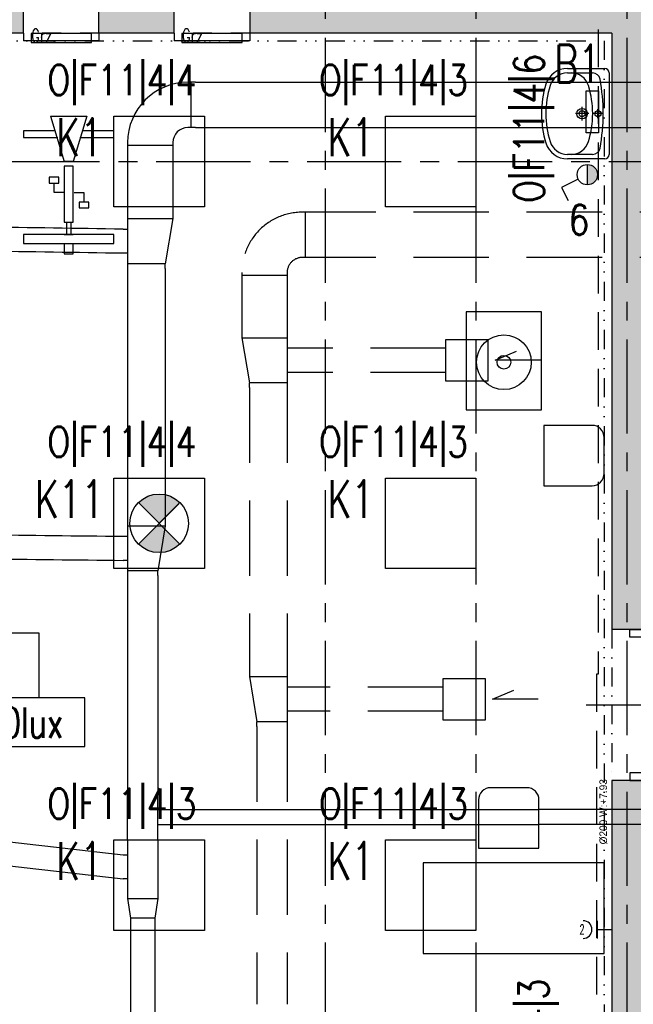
# Model space of a CAD drawing. Extents: x 41755 to 123924, y -112333 to 86187.
# Tile 186 of 256: x 100118 to 100525, y -9720 to -9067. Entities that reach past the tile are written whole.
import ezdxf
from ezdxf.enums import TextEntityAlignment as Align

# ---------------------------------------------------------------- set-up
doc = ezdxf.new("R2010")
doc.units = 0
doc.header["$LTSCALE"] = 50
for name, pattern in [('CENTER', [2, 1.25, -0.25, 0.25, -0.25]), ('DASHDOT', [1, 0.5, -0.25, 0, -0.25]), ('DASHED', [0.75, 0.5, -0.25]), ('DASHED2', [0.375, 0.25, -0.125]), ('DIVIDE', [31.75, 12.7, -6.35, 0, -6.35, 0, -6.35])]:
    doc.linetypes.add(name, pattern=pattern)
doc.layers.get('0').update_dxf_attribs({"color": 101, "linetype": 'CONTINUOUS'})
for name, color, linetype in [('-A_ELEKTR', 2, 'CONTINUOUS'), ('-A_TECHNOLOGIA', 120, 'CONTINUOUS'), ('Drz---drzwi', 5, 'CONTINUOUS'), ('E-90', 6, 'CONTINUOUS'), ('E35', 6, 'CONTINUOUS'), ('Ins-co', 2, 'CONTINUOUS'), ('Ins-went', 141, 'CONTINUOUS'), ('Okn---okna', 5, 'CONTINUOUS'), ('Opis-pom', 6, 'CONTINUOUS'), ('Opis_pom_ramka', 6, 'CONTINUOUS'), ('Os-osie glowne', 1, 'CENTER'), ('Przebicia', 4, 'CONTINUOUS'), ('Sc-beton', 7, 'CONTINUOUS'), ('Sc-beton-hatch', 86, 'CONTINUOUS'), ('Sc-nadproza kon', 5, 'DASHED2'), ('Suf-widok', 8, 'CONTINUOUS'), ('W-idok pod', 5, 'DASHED'), ('Wyp-meble', 155, 'CONTINUOUS'), ('Wyp-sanitar', 131, 'CONTINUOUS')]:
    doc.layers.add(name, color=color, linetype=linetype)
doc.styles.add('KA wymiar', font='romans.shx', dxfattribs={"width": 0.6})
doc.styles.add('ROMANS', font='romans', dxfattribs={"width": 0.85})

# ---------------------------------------------------------------- blocks, each defined once
blk = doc.blocks.new('_0630_DRZWI_90')
at = {"ltscale": 7}
for p, q in [((5, 8), (5, 98)), ((6.8, 8), (6.8, 97.98))]:
    blk.add_line(p, q, dxfattribs=at)
at = {"ltscale": 25}
for p, q in [((50, 19.7), (50, -28.9)), ((5, 8), (0, 8)), ((0, 8), (5, 8)), ((0, 0), (0, 8)), ((95, 8), (5, 8)), ((5, 8), (5, 0)), ((95, 8), (95, 0)), ((100, 8), (95, 8)), ((100, 0), (100, 8)), ((5, 0), (0, 0)), ((5, 0), (0, 0)), ((95, 0), (100, 0)), ((95, 0), (100, 0))]:
    blk.add_line(p, q, dxfattribs=at)
at = {"ltscale": 7}
blk.add_arc((5, 8), 90, 0, 90, dxfattribs=at)
blk = doc.blocks.new('umywalka_60x45')
at = {"ltscale": 25}
for p, q in [((-27, 0), (27, 0)), ((-30, -27.72), (-30, -3)), ((0, -4.5), (0, -10.5)), ((30, -3), (30, -27.72)), ((-27, -27.72), (-27, -11.03)), ((3, -7.5), (-3, -7.5)), ((27, -11.03), (27, -27.72)), ((4.5, -18), (-4.5, -18)), ((0, -13.5), (0, -22.5))]:
    blk.add_line(p, q, dxfattribs=at)
for centre, radius in [((0, -7.5), 2), ((0, -18), 3.5), ((0, -18), 2)]:
    blk.add_circle(centre, radius, dxfattribs=at)
for centre, radius, start, end in [((27, -3), 3, 0, 90), ((-27, -3), 3, 90, 180), ((-22, -11.03), 5, 100.52627, 180), ((0, -129.43), 125.43, 79.47373, 100.52627), ((22, -11.03), 5, 0, 79.47373), ((0, -73.4), 62.4, 72.6871, 107.3129), ((-15, -25.28), 12, 107.3129, 180), ((15, -25.28), 12, 0, 72.6871), ((-15, -27.72), 15, 180, 252.6871), ((-15, -27.72), 12, 180, 252.6871), ((15, -27.72), 12, 287.3129, 0), ((15, -27.72), 15, 287.3129, 0), ((0, 20.4), 62.4, 252.6871, 287.3129), ((0, 20.4), 65.4, 252.6871, 287.3129)]:
    blk.add_arc(centre, radius, start, end, dxfattribs=at)
blk = doc.blocks.new('_opis_pom_metka')
at = {"layer": 'Opis_pom_ramka'}
blk.add_lwpolyline([(-33.13, 0), (32.87, 0), (32.87, -36), (-33.13, -36)], close=True, dxfattribs=at)
at = {"style": 'KA wymiar', "width": 0.6}
blk.add_attdef('KO/', text='', height=16.8, dxfattribs=at).set_placement((3.45, -25.87), align=Align.RIGHT)
blk.add_attdef('NR', (3.8, -26.16), '', height=16.8, dxfattribs=at)
blk = doc.blocks.new('_dkjhsjhkfgh')
at = {"layer": 'Ins-went', "ltscale": 2}
for p, q in [((444.04, 1327.52), (439.04, 1327.52)), ((441.04, 1327.52), (441.04, 1297.52)), ((444.04, 1327.52), (1256.04, 1327.52)), ((444.04, 1297.52), (439.04, 1297.52)), ((444.04, 1297.52), (1256.04, 1297.52)), ((399.04, 1287.52), (399.04, 1282.52)), ((429.04, 1287.52), (429.04, 1282.52)), ((399.03, 1282.52, -3630), (399.03, 1240.12, -3630)), ((429.04, 1285.52), (399.04, 1285.52)), ((429.03, 1282.52, -3630), (429.03, 1240.12, -3630)), ((399.03, 1240.12), (399.03, 1204.12)), ((399.03, 1237.12), (429.03, 1237.12)), ((429.03, 1237.12), (424.03, 1207.12)), ((429.03, 1240.12), (429.03, 1237.12)), ((396.03, 1230.12), (399.03, 1230.12)), ((399.03, 1214.12), (396.03, 1214.12)), ((424.03, 1207.12), (399.03, 1207.12)), ((399.03, 1204.12), (399.03, 1036.42)), ((424.03, 1204.12), (424.03, 1207.12)), ((424.03, 1204.12), (424.03, 1036.42)), ((399.03, 1036.42), (399.03, 1000.42)), ((399.03, 1033.42), (424.03, 1033.42)), ((424.03, 1033.42), (419.03, 1003.42)), ((424.03, 1036.42), (424.03, 1033.42)), ((396.03, 1026.42), (399.03, 1026.42)), ((399.03, 1010.42), (396.03, 1010.42)), ((419.03, 1003.42), (399.03, 1003.42)), ((399.03, 1000.42), (399.03, 855.22)), ((419.03, 1000.42), (419.03, 1003.42)), ((419.03, 1000.42), (419.03, 855.22)), ((399.03, 825.22), (399.03, 855.22)), ((419.03, 825.22), (419.03, 855.22)), ((422.03, 845.22), (419.03, 845.22)), ((422.03, 845.22), (439.73, 845.22)), ((439.75, 845.22), (479.75, 845.22)), ((479.75, 845.22), (509.75, 845.22)), ((509.73, 845.22), (549.73, 845.22)), ((549.73, 845.22), (671.73, 845.22)), ((419.03, 835.22), (422.03, 835.22)), ((422.03, 835.22), (439.73, 835.22)), ((439.75, 835.22), (479.75, 835.22)), ((479.75, 835.22), (509.75, 835.22)), ((509.73, 835.22), (549.73, 835.22)), ((549.73, 835.22), (671.73, 835.22)), ((399.03, 825.22), (399.03, 789.22)), ((419.03, 825.22), (419.03, 789.22)), ((396.03, 815.22), (399.03, 815.22)), ((399.03, 799.22), (396.03, 799.22)), ((399.03, 789.22), (399.03, 786.22)), ((399.03, 786.22), (419.03, 786.22)), ((399.03, 786.22), (401.03, 773.22)), ((419.03, 786.22), (417.03, 773.22)), ((419.03, 789.22), (419.03, 786.22)), ((401.03, 773.22), (401.03, 769.22)), ((417.03, 773.22), (401.03, 773.22)), ((417.03, 773.22), (417.03, 769.22)), ((401.03, 769.22), (401.03, 632.02)), ((417.03, 769.22), (417.03, 632.02))]:
    blk.add_line(p, q, dxfattribs=at)
for radius in [40, 10]:
    blk.add_arc((439.04, 1287.52), radius, 90, 180, dxfattribs=at)
for points in [[(396.03, 1230.12), (303.67, 1231.46)], [(396.03, 1214.12), (303.67, 1215.46)], [(303.67, 1027.5), (396.03, 1026.42)], [(303.67, 1011.5), (396.03, 1010.42)], [(757.43, 845.22), (671.73, 845.22)], [(757.43, 835.22), (671.73, 835.22)], [(303.67, 825.74), (396.03, 815.22)], [(303.67, 809.74), (396.03, 799.22)]]:
    blk.add_spline(points, degree=3, dxfattribs=at)
blk = doc.blocks.new('T-GNIAZDO_1F')
at = {"layer": '-A_ELEKTR'}
for p, q in [((9.36, 11.7), (9.36, 0)), ((9.36, 5.85), (19.5, 5.85))]:
    blk.add_line(p, q, dxfattribs=at)
blk.add_arc((0, 5.85), 5.85, 270, 90, dxfattribs=at)

msp = doc.modelspace()

# ---------------------------------------------------------------- hatches: boundary and pattern name
at = {"layer": 'E35'}
msp.add_hatch(color=256, dxfattribs=at).paths.add_polyline_path([(100494.772, -9176.135), (100494.772, -9162.635, -1)])
h = msp.add_hatch(color=256, dxfattribs=at)
edge = h.paths.add_edge_path()
edge.add_line((100210.966, -9400.641), (100224.712, -9386.895))
edge.add_ellipse((100210.966, -9400.641), major_axis=(13.746, 13.746), ratio=1, start_angle=360, end_angle=450)
edge.add_line((100197.22, -9386.895), (100210.966, -9400.641))
edge = h.paths.add_edge_path()
edge.add_line((100224.712, -9414.388), (100210.966, -9400.641))
edge.add_line((100210.966, -9400.641), (100197.22, -9414.388))
edge.add_ellipse((100210.966, -9400.641), major_axis=(-13.746, 13.746), ratio=1, start_angle=90, end_angle=180)
at = {"layer": 'Sc-beton-hatch'}
h = msp.add_hatch(dxfattribs=at)
h.set_pattern_fill('ANSI33', color=256, style=0)
h.set_pattern_definition([(45, (48983.4185, 565.478), (-4.49012806, 4.49012806), []), (45, (48987.9087, 565.478), (-4.49012806, 4.49012806), [3.175, -1.5875])])
h.paths.add_polyline_path([(102400.966, -5400.641), (102380.966, -5400.641), (102380.966, -5500.641), (102330.966, -5500.641), (102330.966, -5520.641), (102380.966, -5520.641), (102380.966, -5973.641), (102400.966, -5973.641)])
h.paths.add_polyline_path([(101710.966, -5330.585), (101710.966, -5560.641), (101730.966, -5560.641), (101730.966, -5520.641), (101770.966, -5520.641), (101770.966, -5500.641), (101730.966, -5500.641), (101730.966, -5327.797, 0.0068353), (101990.084, -5287.78), (101987.07, -5268.006, -0.0084051), (101668.963, -5316.121), (101671.621, -5335.944, 0.0010351)])
h.paths.add_polyline_path([(101738.466, -5895.641), (101703.466, -5895.641), (101703.466, -5930.641), (101738.466, -5930.641)])
h.paths.add_polyline_path([(101695.966, -6277.641), (101730.966, -6277.641), (101730.966, -6242.641), (101695.966, -6242.641)])
h.paths.add_polyline_path([(102400.966, -6108.641), (102380.966, -6108.641), (102380.966, -6330.641), (102400.966, -6330.641)])
h.paths.add_polyline_path([(100985.966, -5895.641), (100950.966, -5895.641), (100950.966, -5930.641), (100985.966, -5930.641)], flags=17)
h.paths.add_polyline_path([(100765.966, -5910.641), (100765.966, -5413.927, 0.0063955), (101010.966, -5401.354), (101009.686, -5381.395, -0.0079596), (100705.366, -5396.058), (100706.01, -5416.048, 0.0010422), (100745.966, -5414.677), (100745.966, -6082.641), (100765.966, -6082.641), (100765.966, -5930.641), (100798.966, -5930.641), (100798.966, -5930.637), (100798.966, -5910.641)])
h.paths.add_polyline_path([(100310.966, -6262.641), (100410.966, -6262.641), (100410.966, -6460.641), (100430.966, -6460.641), (100430.966, -6262.641), (100765.966, -6262.641), (100765.966, -6237.641), (100745.966, -6237.641), (100745.966, -6242.641), (100330.966, -6242.641), (100330.966, -5420.801, 0.0010428), (100370.966, -5420.993), (100371.02, -5400.99, -0.0015651), (100310.966, -5400.641)])
h.paths.add_polyline_path([(100970.966, -6242.641), (100950.966, -6242.641), (100950.966, -6900.641), (100927.966, -6900.641), (100927.966, -6920.641), (100950.966, -6920.641), (100950.966, -7503.141), (100970.966, -7503.141), (100970.966, -6920.641), (101261.966, -6920.641), (101261.966, -7235.641), (101281.966, -7235.641), (101334.966, -7235.641), (101334.966, -7215.641), (101281.966, -7215.641), (101281.966, -6900.641), (100970.966, -6900.641)])
h.paths.add_polyline_path([(100410.966, -6710.641), (100430.966, -6710.641), (100430.966, -6610.641), (100410.966, -6610.641)])
h.paths.add_polyline_path([(100410.966, -6960.641), (100430.966, -6960.641), (100430.966, -6920.641), (100470.966, -6920.641), (100470.966, -6900.641), (100430.966, -6900.641), (100430.966, -6860.641), (100410.966, -6860.641)])
h.paths.add_polyline_path([(100790.966, -6920.641), (100790.966, -6900.641), (100725.966, -6900.641), (100725.966, -6920.641)])
h.paths.add_polyline_path([(101334.966, -6920.641), (101334.966, -6900.641), (101281.966, -6900.641), (101281.966, -6920.641)], flags=17)
h.paths.add_polyline_path([(101556.966, -6920.641), (101556.966, -6900.641), (101468.966, -6900.641), (101468.966, -6920.641)])
h.paths.add_polyline_path([(101710.966, -6900.641), (101690.966, -6900.641), (101690.966, -6920.641), (101710.966, -6920.641)])
h.paths.add_polyline_path([(101730.966, -6900.641), (101710.966, -6900.641), (101710.966, -6920.641), (101710.966, -7215.641), (101690.966, -7215.641), (101690.966, -7235.641), (101730.966, -7235.641)])
h.paths.add_polyline_path([(101488.966, -7215.641), (101468.966, -7215.641), (101468.966, -7235.641), (101556.966, -7235.641), (101556.966, -7215.641), (101503.966, -7215.641), (101503.966, -6920.641), (101488.966, -6920.641)])
h.paths.add_polyline_path([(102400.966, -6750.641), (102380.966, -6750.641), (102380.966, -7100.641), (102400.966, -7100.641)])
h.paths.add_polyline_path([(102400.966, -7200.641), (102380.966, -7200.641), (102380.966, -7465.641), (102400.966, -7465.641)])
h.paths.add_polyline_path([(102380.966, -7650.641), (102332.966, -7650.641), (102332.966, -7670.641), (102380.966, -7670.641), (102380.966, -8275.641), (102400.966, -8275.641), (102400.966, -7615.641), (102380.966, -7615.641)])
h.paths.add_polyline_path([(102133.966, -7650.641), (102133.966, -7670.641), (102227.966, -7670.641), (102227.966, -7650.641)])
h.paths.add_polyline_path([(101905.966, -7650.641), (101905.966, -7670.641), (102008.966, -7670.641), (102008.966, -7650.641)])
h.paths.add_polyline_path([(101710.966, -7670.641), (101710.966, -8400.641), (101685.966, -8400.641), (101685.966, -8420.641), (101730.966, -8420.641), (101730.966, -7670.641), (101770.966, -7670.641), (101770.966, -7650.641), (101227.466, -7650.641), (101227.466, -7670.641)])
h.paths.add_polyline_path([(100950.966, -7650.641), (100430.966, -7650.641), (100430.966, -7590.641), (100410.966, -7590.641), (100410.966, -7670.641), (100745.966, -7670.641), (101092.466, -7670.641), (101092.466, -7650.641), (100970.966, -7650.641), (100970.966, -7603.141), (100950.966, -7603.141)])
h.paths.add_polyline_path([(100410.966, -7440.641), (100430.966, -7440.641), (100430.966, -7397.641), (100410.966, -7397.641)])
h.paths.add_polyline_path([(100430.966, -7110.641), (100410.966, -7110.641), (100410.966, -7307.641), (100430.966, -7307.641)])
h.paths.add_polyline_path([(100745.966, -8420.641), (100765.966, -8420.641), (100765.966, -8400.641), (100410.966, -8400.641), (100410.966, -8420.641)])
h.paths.add_polyline_path([(100765.966, -8420.641), (100785.966, -8420.641), (100785.966, -8400.641), (100765.966, -8400.641)])
h.paths.add_polyline_path([(100785.966, -8400.641), (100785.966, -8420.641), (101097.466, -8420.641), (101097.466, -8400.641)])
h.paths.add_polyline_path([(101322.966, -8420.641), (101322.966, -8400.641), (101227.466, -8400.641), (101227.466, -8420.641)], flags=17)
h.paths.add_polyline_path([(101432.966, -8400.641), (101432.966, -8420.641), (101575.966, -8420.641), (101575.966, -8400.641)])
h.paths.add_polyline_path([(101950.966, -8400.641), (101950.966, -8420.641), (102028.966, -8420.641), (102028.966, -8400.641)])
h.paths.add_polyline_path([(102138.966, -8400.641), (102138.966, -8420.641), (102380.966, -8420.641), (102380.966, -8445.641), (102400.966, -8445.641), (102400.966, -8375.641), (102380.966, -8375.641), (102380.966, -8400.641)])
h.paths.add_polyline_path([(102380.966, -8568.641), (102345.966, -8568.641), (102345.966, -8875.141), (102365.966, -8875.141), (102365.966, -8588.641), (102400.966, -8588.641), (102400.966, -8545.641), (102380.966, -8545.641)])
h.paths.add_polyline_path([(102365.966, -8995.141), (102345.966, -8995.141), (102345.966, -9050.641), (101950.966, -9050.641), (101950.966, -9075.641), (102345.966, -9075.641), (102345.966, -9105.641), (102365.966, -9105.641), (102365.966, -9075.641)])
h.paths.add_polyline_path([(102400.966, -9290.641), (102365.966, -9290.641), (102365.966, -9255.641), (102345.966, -9255.641), (102345.966, -9310.641), (102380.966, -9310.641), (102380.966, -9718.141), (102380.966, -9900.641), (101730.966, -9900.641), (101730.966, -9855.641), (101710.966, -9855.641), (101710.966, -9920.641), (102380.966, -9920.641), (102380.966, -10349.912), (102380.966, -10410.641), (102400.966, -10410.641), (102400.966, -10010.641), (102400.966, -9838.141)])
h.paths.add_polyline_path([(101730.966, -9529.641), (101710.966, -9529.641), (101710.966, -9725.641), (101730.966, -9725.641)], flags=17)
h.paths.add_polyline_path([(101710.966, -9419.641), (101730.966, -9419.641), (101730.966, -8640.641), (101710.966, -8640.641), (101710.966, -9050.641), (101414.966, -9050.641), (101414.966, -9075.641), (101710.966, -9075.641)])
h.paths.add_polyline_path([(101263.966, -9050.641), (101263.966, -9075.641), (101304.966, -9075.641), (101304.966, -9050.641)])
h.paths.add_polyline_path([(101041.966, -9075.641), (101041.966, -9050.641), (100925.966, -9050.641), (100925.966, -9075.641)])
h.paths.add_polyline_path([(100825.966, -9075.641), (100825.966, -9050.641), (100530.966, -9050.641), (100530.966, -9035.641), (100510.966, -9035.641), (100510.966, -9050.641), (100270.966, -9050.641), (100270.966, -9075.641), (100510.966, -9075.641), (100510.966, -9471.141), (100530.966, -9471.141), (100530.966, -9075.641)])
h.paths.add_polyline_path([(100530.966, -8906.641), (100510.966, -8906.641), (100510.966, -8938.641), (100530.966, -8938.641)])
h.paths.add_polyline_path([(100220.966, -9075.641), (100220.966, -9050.641), (100170.966, -9050.641), (100170.966, -9075.641)])
h.paths.add_polyline_path([(100120.966, -9075.641), (100120.966, -9050.641), (100070.966, -9050.641), (100070.966, -9075.641)])
h.paths.add_polyline_path([(100020.966, -9075.641), (100020.966, -9050.641), (99970.966, -9050.641), (99970.966, -9075.641)])
h.paths.add_polyline_path([(99920.966, -9075.641), (99920.966, -9050.641), (99880.966, -9050.641), (99880.966, -9957.641), (99980.966, -9957.641), (99980.966, -9972.641), (100000.966, -9972.641), (100000.966, -9937.641), (99900.966, -9937.641), (99900.966, -9075.641)])
h.paths.add_polyline_path([(101041.966, -9396.641), (101041.966, -9378.641), (100927.966, -9378.641), (100927.966, -9396.641)])
h.paths.add_polyline_path([(100510.966, -9725.641), (100530.966, -9725.641), (100530.966, -9571.141), (100510.966, -9571.141)])
h.paths.add_polyline_path([(100000.966, -10090.641), (100000.966, -10072.641), (99980.966, -10072.641), (99980.966, -10090.641), (99780.966, -10090.641), (99780.966, -10445.641), (100510.966, -10445.641), (100510.966, -10485.641), (100530.966, -10485.641), (100530.966, -10445.641), (100580.966, -10445.641), (100580.966, -10425.641), (100530.966, -10425.641), (100530.966, -10270.641), (100510.966, -10270.641), (100510.966, -10425.641), (99800.966, -10425.641), (99800.966, -10110.641), (100510.966, -10110.641), (100510.966, -10120.641), (100530.966, -10120.641), (100530.966, -9855.641), (100510.966, -9855.641), (100510.966, -10090.641)])
h.paths.add_polyline_path([(100970.966, -9920.641), (101087.466, -9920.641), (101087.466, -9900.641), (100750.966, -9900.641), (100750.966, -9920.641), (100950.966, -9920.641), (100950.966, -10425.641), (100730.966, -10425.641), (100730.966, -10445.641), (100790.966, -10445.641), (100790.966, -10485.641), (100810.966, -10485.641), (100810.966, -10445.641), (101070.966, -10445.641), (101070.966, -10425.641), (100970.966, -10425.641)])
h.paths.add_polyline_path([(101197.466, -9900.641), (101197.466, -9920.641), (101261.966, -9920.641), (101261.966, -10425.641), (101220.966, -10425.641), (101220.966, -10445.641), (101802.966, -10445.641), (101802.966, -10425.641), (101281.966, -10425.641), (101281.966, -9900.641)])
h.paths.add_polyline_path([(102365.966, -10445.641), (102365.966, -10425.641), (102320.966, -10425.641), (102320.966, -10445.641)])
h.paths.add_polyline_path([(102383.466, -10428.141), (102365.966, -10445.641), (102400.966, -10445.641)])
h.paths.add_polyline_path([(102365.966, -10410.641), (102365.966, -10445.641), (102383.466, -10428.141)])
h.paths.add_polyline_path([(102365.966, -10410.641), (102383.466, -10428.141), (102400.966, -10410.641)])
h.paths.add_polyline_path([(102400.966, -10410.641), (102383.466, -10428.141), (102400.966, -10445.641)])

# ---------------------------------------------------------------- linework, layer by layer
at = {"layer": 'E35'}
for p, q in [((100494.772, -9162.635), (100494.772, -9176.135)), ((100488.736, -9172.407), (100477.701, -9177.933)), ((100477.701, -9177.933), (100481.975, -9186.469)), ((100197.22, -9386.895), (100224.712, -9414.388)), ((100197.22, -9414.388), (100224.712, -9386.895))]:
    msp.add_line(p, q, dxfattribs=at)
at = {"layer": 'E35', "linetype": 'Continuous', "ltscale": 0.3}
msp.add_line((100198.006, -9413.601), (100223.926, -9387.681), dxfattribs=at)
at = {"layer": 'E35'}
msp.add_lwpolyline([(100502.218, -9141.6), (100493.944, -9141.6), (100493.944, -9113.902), (100502.218, -9113.902)], close=True, dxfattribs=at)
at = {"layer": 'E35', "linetype": 'Continuous', "ltscale": 0.3}
for points in [[(100180.966, -9130.641), (100240.966, -9130.641), (100240.966, -9190.641), (100180.966, -9190.641)], [(100360.966, -9130.641), (100420.966, -9130.641), (100420.966, -9190.641), (100360.966, -9190.641)], [(100180.966, -9370.641), (100240.966, -9370.641), (100240.966, -9430.641), (100180.966, -9430.641)], [(100360.966, -9370.641), (100420.966, -9370.641), (100420.966, -9430.641), (100360.966, -9430.641)], [(100021.362, -9548.69), (100161.696, -9548.69), (100161.696, -9516.411), (100021.362, -9516.411)], [(100180.966, -9610.641), (100240.966, -9610.641), (100240.966, -9670.641), (100180.966, -9670.641)], [(100360.966, -9610.641), (100420.966, -9610.641), (100420.966, -9670.641), (100360.966, -9670.641)]]:
    msp.add_lwpolyline(points, close=True, dxfattribs=at)
at = {"layer": 'E35'}
for centre, radius in [((100494.772, -9169.385), 6.75), ((100210.966, -9400.641), 19.44)]:
    msp.add_circle(centre, radius, dxfattribs=at)
at = {"layer": 'Ins-co'}
for points in [[(100125.966, -9075.7), (100125.966, -9081.8), (100165.966, -9081.8), (100165.966, -9075.7)], [(100225.966, -9075.7), (100225.966, -9081.8), (100265.966, -9081.8), (100265.966, -9075.7)]]:
    msp.add_lwpolyline(points, close=True, dxfattribs=at)
at = {"layer": 'Ins-went', "linetype": 'DASHED', "ltscale": 2}
for p, q in [((100310.758, -9194.325), (100305.758, -9194.325)), ((100307.758, -9194.325), (100307.758, -9224.325)), ((101104.558, -9194.325), (100310.758, -9194.325)), ((100310.758, -9224.325), (100305.758, -9224.325)), ((101104.558, -9224.325), (100310.758, -9224.325)), ((100265.719, -9239.325), (100265.719, -9274.525)), ((100265.758, -9234.325), (100265.758, -9239.325)), ((100295.758, -9236.325), (100265.758, -9236.325)), ((100295.719, -9239.325), (100295.719, -9274.525)), ((100295.758, -9234.325), (100295.758, -9239.325)), ((100265.719, -9274.509), (100265.719, -9277.509)), ((100265.719, -9277.509), (100295.719, -9277.509)), ((100265.719, -9277.509), (100270.719, -9307.509)), ((100295.719, -9274.509), (100295.719, -9310.509)), ((100295.719, -9307.509), (100270.719, -9307.509)), ((100270.719, -9310.509), (100270.719, -9307.509)), ((100270.719, -9310.509), (100270.719, -9499.309)), ((100295.719, -9310.509), (100295.719, -9499.309)), ((100270.719, -9499.308), (100270.719, -9502.308)), ((100295.719, -9499.308), (100295.719, -9535.308)), ((100270.719, -9502.308), (100295.719, -9502.308)), ((100270.719, -9502.308), (100275.719, -9532.308)), ((100295.719, -9532.308), (100275.719, -9532.308)), ((100275.719, -9535.308), (100275.719, -9532.308)), ((100275.719, -9535.308), (100275.719, -9719.608)), ((100295.719, -9535.308), (100295.719, -9719.608))]:
    msp.add_line(p, q, dxfattribs=at)
for points in [[(100401.076, -9278.659), (100428.776, -9278.659), (100428.776, -9306.359), (100401.076, -9306.359)], [(100399.268, -9503.458), (100426.968, -9503.458), (100426.968, -9531.158), (100399.268, -9531.158)]]:
    msp.add_lwpolyline(points, close=True, dxfattribs=at)
for points in [[(100464.014, -9292.519), (100433.776, -9292.509), (100447.791, -9286.491)], [(100462.206, -9517.317), (100431.968, -9517.308), (100445.984, -9511.29)]]:
    msp.add_lwpolyline(points, dxfattribs=at)
for radius in [40, 10]:
    msp.add_arc((100305.758, -9234.325), radius, 90, 180, dxfattribs=at)
for points in [[(100401.076, -9284.509), (100295.719, -9284.509)], [(100401.076, -9300.509), (100295.719, -9300.509)], [(100399.268, -9509.308), (100295.719, -9509.308)], [(100399.268, -9525.308), (100295.719, -9525.308)]]:
    msp.add_spline(points, degree=3, dxfattribs=at)
at = {"layer": 'Okn---okna'}
for points in [[(100120.966, -9075.641), (100120.966, -9080.641)], [(100170.966, -9075.641), (100170.966, -9080.641)], [(100220.966, -9075.641), (100220.966, -9080.641)], [(100270.966, -9075.641), (100270.966, -9080.641)], [(100170.966, -9080.641), (100120.966, -9080.641)], [(100270.966, -9080.641), (100220.966, -9080.641)]]:
    msp.add_lwpolyline(points, dxfattribs=at)
at = {"layer": 'Os-osie glowne'}
for points in [[(100320.966, -4978.641), (100320.966, -10955.641)], [(100420.966, -4978.641), (100420.966, -10955.641)], [(100520.966, -4978.641), (100520.966, -11025.641)], [(99508.966, -9160.641), (111775.966, -9160.641)]]:
    msp.add_lwpolyline(points, dxfattribs=at)
at = {"layer": 'Sc-beton'}
for points in [[(100120.966, -9075.641), (100120.966, -9050.641)], [(100170.966, -9075.641), (100170.966, -9050.641)], [(100220.966, -9075.641), (100220.966, -9050.641)], [(100270.966, -9050.641), (100270.966, -9075.641)], [(100120.966, -9075.641), (100070.966, -9075.641)], [(100220.966, -9075.641), (100170.966, -9075.641)], [(100510.966, -9075.641), (100270.966, -9075.641)], [(100510.966, -9075.641), (100510.966, -9471.141)], [(100530.966, -9471.141), (100510.966, -9471.141)], [(100510.966, -9571.141), (100510.966, -9725.641)], [(100530.966, -9571.141), (100510.966, -9571.141)]]:
    msp.add_lwpolyline(points, dxfattribs=at)
at = {"layer": 'Sc-nadproza kon', "linetype": 'DASHDOT', "ltscale": 0.5}
for points in [[(100170.966, -9075.641), (100120.966, -9075.641)], [(100270.966, -9075.641), (100220.966, -9075.641)], [(100510.966, -9471.141), (100510.966, -9571.141)]]:
    msp.add_lwpolyline(points, dxfattribs=at)
at = {"layer": 'Suf-widok', "linetype": 'DIVIDE', "ltscale": 0.02}
msp.add_lwpolyline([(100505.966, -10085.641), (100005.966, -10085.641), (100005.966, -9932.641), (99905.966, -9932.641), (99905.966, -9080.641), (100505.966, -9080.641)], close=True, dxfattribs=at)
at = {"layer": 'W-idok pod'}
msp.add_lwpolyline([(100430.966, -7685.641), (100501.966, -7685.641), (100501.966, -9500.641), (100500.966, -9500.641), (100500.966, -10075.641)], dxfattribs=at)
at = {"layer": 'Wyp-meble', "ltscale": 0.3}
for p, q in [((100138.967, -9130.641), (100147.967, -9160.642)), ((100138.967, -9130.641), (100162.966, -9130.641)), ((100162.966, -9130.641), (100153.967, -9160.642)), ((100141.85, -9140.25), (100120.967, -9140.25)), ((100120.967, -9140.25), (100120.967, -9144.853)), ((100180.967, -9140.25), (100160.084, -9140.25)), ((100180.967, -9144.853), (100180.967, -9140.25)), ((100120.967, -9144.853), (100143.649, -9144.853)), ((100158.285, -9144.853), (100180.967, -9144.853)), ((100153.967, -9160.642), (100147.967, -9160.642)), ((100147.967, -9163.789), (100147.967, -9200.811)), ((100153.967, -9163.789), (100147.967, -9163.789)), ((100153.967, -9200.811), (100153.967, -9163.789)), ((100141.218, -9181.31), (100141.218, -9175.093)), ((100147.683, -9181.31), (100141.218, -9181.31)), ((100154.568, -9181.31), (100161.033, -9181.31)), ((100161.033, -9181.31), (100161.033, -9187.528)), ((100147.967, -9200.811), (100153.967, -9200.811)), ((100149.467, -9200.811), (100149.467, -9209.081)), ((100152.467, -9200.811), (100152.467, -9209.081)), ((100147.967, -9209.081), (100153.967, -9209.081)), ((100147.967, -9215.081), (100147.967, -9222.007)), ((100153.967, -9222.007), (100153.967, -9215.081)), ((100147.967, -9222.007), (100153.967, -9222.007))]:
    msp.add_line(p, q, dxfattribs=at)
for points in [[(100137.94, -9175.093), (100144.441, -9175.093), (100144.441, -9171.137), (100137.94, -9171.137), (100137.94, -9175.093)], [(100164.311, -9187.528), (100157.81, -9187.528), (100157.81, -9191.484), (100164.311, -9191.484), (100164.311, -9187.528)], [(100120.967, -9215.081), (100180.967, -9215.081), (100180.967, -9209.081), (100120.967, -9209.081), (100120.967, -9215.081)], [(100414.486, -9325.449), (100464.486, -9325.449), (100464.486, -9260.449), (100414.486, -9260.449)], [(100385.966, -9685.829), (100505.966, -9685.829), (100505.966, -9625.829), (100385.966, -9625.829)]]:
    msp.add_lwpolyline(points, close=True, dxfattribs=at)
for points in [[(100497.966, -9335.668), (100465.966, -9335.668), (100465.966, -9375.668), (100497.966, -9375.668, 0.4142136), (100505.966, -9367.668), (100505.966, -9343.668, 0.4142136)], [(100422.694, -9583.989), (100422.694, -9615.989), (100462.694, -9615.989), (100462.694, -9583.989, 0.4142136), (100454.694, -9575.989), (100430.694, -9575.989, 0.4142136)]]:
    msp.add_lwpolyline(points, format="xyb", close=True, dxfattribs=at)
for radius in [18.151, 4.524]:
    msp.add_circle((100439.486, -9293.785), radius, dxfattribs=at)

# ---------------------------------------------------------------- block references
at = {"layer": '-A_TECHNOLOGIA'}
msp.add_blockref('T-GNIAZDO_1F', (100492.009, -9675.902), dxfattribs=at)
msp.add_blockref('_dkjhsjhkfgh', (99790.966, -10435.641))
at = {"layer": 'Drz---drzwi', "rotation": 270}
msp.add_blockref('_0630_DRZWI_90', (100522.966, -9471.141), dxfattribs=at)
at = {"layer": 'Opis-pom'}
ref = msp.add_blockref('_opis_pom_metka', (100091.682, -9473.211), dxfattribs=dict(at, xscale=1.2, yscale=1.2, zscale=1.2))
ref.add_attrib('KO/', '31/', dxfattribs={"layer": '0', "height": 20.16, "style": 'KA wymiar', "width": 0.6}).set_placement((100099.612, -9504.253), align=Align.RIGHT)
ref.add_attrib('NR', '2', (100103.47, -9504.609), dxfattribs={"layer": '0', "height": 20.16, "style": 'KA wymiar', "width": 0.6})
at = {"layer": 'Wyp-sanitar', "rotation": 270}
msp.add_blockref('umywalka_60x45', (100509.336, -9128.933), dxfattribs=at)

# ---------------------------------------------------------------- texts
at = {"layer": '-A_ELEKTR', "style": 'KA wymiar', "width": 0.6}
msp.add_text('2', height=6.457, dxfattribs=at).set_placement((100489.635, -9673.176))
at = {"layer": 'E-90', "style": 'ROMANS'}
for s, rotation, width, p in [('O|F11|4|4', 0, 0.8, (100186.276, -9108.001)), ('O|F11|4|3', 0, 0.8, (100366.276, -9108.001)), ('O|F11|4|6', 90, 0.8, (100457.593, -9138.67)), ('6', 0, 0.8, (100489.188, -9199.324)), ('O|F11|4|4', 0, 0.8, (100186.276, -9348.001)), ('O|F11|4|3', 0, 0.8, (100366.276, -9348.001)), ('Eśr=300lux', 360, 0.75, (100090.018, -9532.843)), ('O|F11|4|3', 0, 0.8, (100186.276, -9588.001)), ('O|F11|4|3', 0, 0.8, (100366.276, -9588.001)), ('O|F11|4|3', 90, 0.8, (100460.589, -9752.093))]:
    msp.add_text(s, height=20, rotation=rotation, dxfattribs=dict(at, width=width)).set_placement(p, align=Align.MIDDLE)
at = {"layer": 'E35', "style": 'ROMANS', "width": 0.7}
msp.add_text('B1', height=25, dxfattribs=at).set_placement((100488.314, -9095.78), align=Align.MIDDLE)
for s, p in [('K1', (100158.041, -9144.528)), ('K1', (100338.041, -9144.528)), ('K11', (100151.54, -9384.528)), ('K1', (100338.041, -9384.528)), ('K1', (100158.041, -9624.528)), ('K1', (100338.041, -9624.528))]:
    msp.add_text(s, height=25, rotation=360, dxfattribs=at).set_placement(p, align=Align.MIDDLE)
at = {"layer": 'Ins-co', "style": 'ROMANS', "width": 0.7}
for p in [(100126.076, -9081.757), (100226.076, -9081.757)]:
    msp.add_text('Grz.', height=9, dxfattribs=at).set_placement(p)
at = {"layer": 'Przebicia'}
msp.add_text('%%C200 W:+7.93', height=5, rotation=90, dxfattribs=at).set_placement((100507.814, -9613.568, 3630))

doc.saveas('drawing.dxf')
